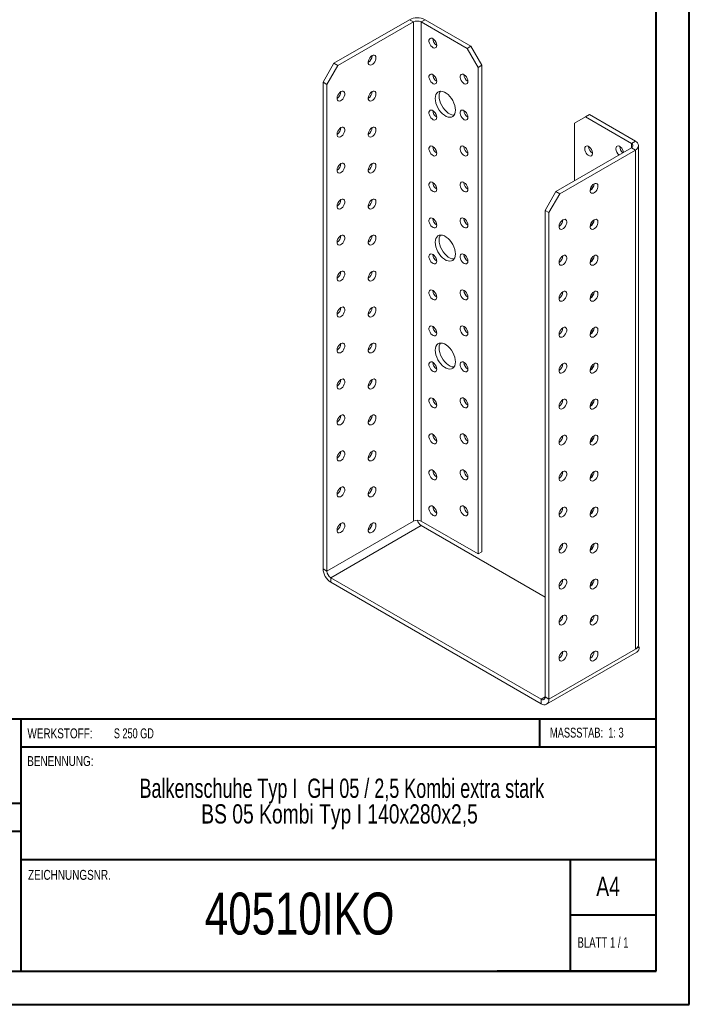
# Model space of a CAD drawing. Header units: millimetres. Extents: x 0 to 210, y 0 to 297.
# Tile 2 of 3: x 109 to 210, y 0 to 149. Entities that reach past the tile are written whole.
import ezdxf

# ---------------------------------------------------------------- set-up
doc = ezdxf.new("R2010")
doc.units = ezdxf.units.MM
doc.styles.add('SLDTEXTSTYLE0', font='TXT', dxfattribs={"width": 0.75})
doc.styles.add('SLDTEXTSTYLE1', font='TXT', dxfattribs={"width": 0.681818})
doc.styles.add('SLDTEXTSTYLE2', font='TXT', dxfattribs={"width": 0.7})
doc.styles.add('SLDTEXTSTYLE3', font='TXT', dxfattribs={"width": 0.6875})
doc.styles.add('SLDTEXTSTYLE4', font='TXT', dxfattribs={"width": 0.69898})

# ---------------------------------------------------------------- blocks, each defined once
blk = doc.blocks.new('SW_NOTE_1')
at = {"color": 0, "linetype": 'Continuous', "lineweight": 0, "char_height": 2.9104, "attachment_point": 2}
for s, insert, style in [('Balkenschuhe Typ I  GH 05 / 2,5 Kombi extra stark', (45.38, 3.75), 'SLDTEXTSTYLE4'), ('BS 05 Kombi Typ I 140x280x2,5', (45.03, -0.13), 'SLDTEXTSTYLE0')]:
    blk.add_mtext(s, dxfattribs=dict(at, insert=insert, style=style))

msp = doc.modelspace()

# ---------------------------------------------------------------- linework, layer by layer
at = {"color": 7, "linetype": 'Continuous', "lineweight": 40}
for p, q in [((210.08, 0.21), (210.08, 297.21)), ((205.08, 5.21), (205.08, 292.21)), ((205.08, 43.37), (10.11, 43.37)), ((108.91, 43.37), (108.91, 5.12)), ((187.47, 39.12), (187.47, 43.37)), ((205.08, 39.12), (108.91, 39.12)), ((108.91, 30.62), (10.11, 30.62)), ((108.91, 26.37), (10.11, 26.37)), ((108.91, 22.12), (205.08, 22.12)), ((192.08, 5.21), (192.08, 22.21)), ((205.08, 13.71), (192.08, 13.71)), ((10.08, 5.21), (205.08, 5.21)), ((205.08, 5.21), (180.99, 5.21)), ((0.08, 0.21), (210.08, 0.21))]:
    msp.add_line(p, q, dxfattribs=at)
at = {"color": 7, "linetype": 'Continuous', "lineweight": 15}
for p, q in [((156.3, 142.59), (167.73, 149.19)), ((168.32, 148.85), (167.73, 149.19)), ((169.5, 148.85), (170.09, 149.19)), ((170.09, 149.19), (177.04, 145.18)), ((156.89, 142.25), (168.32, 148.85)), ((168.32, 148.85), (168.32, 73.32)), ((169.5, 73.32), (169.5, 148.85)), ((169.5, 148.85), (176.45, 144.84)), ((176.45, 144.84), (177.04, 145.18)), ((178.1, 141.98), (176.45, 144.84)), ((177.04, 145.18), (178.69, 142.32)), ((154.65, 139.73), (156.3, 142.59)), ((156.89, 142.25), (155.24, 139.39)), ((156.3, 142.59), (156.89, 142.25)), ((178.69, 142.32), (178.1, 141.98)), ((178.1, 141.98), (178.1, 68.35)), ((178.69, 142.32), (178.69, 68.69)), ((155.24, 139.39), (154.65, 139.73)), ((154.65, 66.11), (154.65, 139.73)), ((155.24, 65.77), (155.24, 139.39)), ((194.37, 134.49), (192.72, 133.54)), ((194.96, 134.83), (194.37, 134.49)), ((194.37, 134.49), (201.32, 130.48)), ((194.96, 134.83), (201.91, 130.82)), ((192.72, 124.83), (192.72, 133.54)), ((189.89, 123.2), (201.32, 129.8)), ((201.32, 130.48), (201.91, 130.82)), ((201.32, 130.48), (201.32, 129.8)), ((201.32, 129.8), (201.91, 129.46)), ((202.4, 54.61), (202.4, 130.14)), ((190.48, 122.86), (201.91, 129.46)), ((201.91, 53.93), (201.91, 129.46)), ((188.24, 120.34), (189.89, 123.2)), ((190.48, 122.86), (188.83, 120)), ((189.89, 123.2), (190.48, 122.86)), ((188.83, 120), (188.24, 120.34)), ((188.24, 46.72), (188.24, 120.34)), ((188.83, 46.38), (188.83, 120)), ((168.32, 73.32), (155.24, 65.77)), ((178.1, 68.35), (169.5, 73.32)), ((155.83, 64.75), (169.5, 72.64)), ((188.24, 61.82), (169.5, 72.64)), ((178.69, 68.69), (178.1, 68.35)), ((155.24, 65.77), (154.65, 66.11)), ((155.83, 64.75), (187.65, 46.38)), ((155.83, 64.75), (155.83, 64.07)), ((155.83, 64.07), (187.65, 45.7)), ((195.43, 58.35), (195.19, 58.49)), ((188.83, 46.38), (201.91, 53.93)), ((202.5, 54.27), (201.91, 53.93)), ((202.34, 54.36), (202.5, 54.27)), ((188.48, 45.62), (202.15, 53.51)), ((188.24, 46.72), (187.65, 46.38)), ((187.65, 46.38), (187.65, 45.7)), ((188.24, 46.72), (188.83, 46.38))]:
    msp.add_line(p, q, dxfattribs=at)
at = {"color": 7, "linetype": 'Continuous', "lineweight": 15, "flags": 128}
for points in [[(171.86, 145.31), (171.83, 145.53), (171.75, 145.75), (171.63, 145.97), (171.48, 146.16), (171.31, 146.3), (171.14, 146.39), (170.97, 146.41), (170.84, 146.36), (170.74, 146.25), (170.68, 146.09), (170.68, 145.89), (170.74, 145.66), (170.84, 145.44), (170.97, 145.23), (171.14, 145.06), (171.31, 144.95), (171.48, 144.89), (171.63, 144.91), (171.75, 144.99), (171.83, 145.13), (171.86, 145.31)], [(162.07, 143.75), (161.9, 143.62), (161.74, 143.44), (161.61, 143.22), (161.53, 143), (161.49, 142.78), (161.5, 142.58), (161.56, 142.43), (161.67, 142.34), (161.82, 142.31), (161.99, 142.34), (162.16, 142.44), (162.33, 142.6), (162.48, 142.8), (162.59, 143.02), (162.65, 143.25), (162.66, 143.46), (162.62, 143.63), (162.54, 143.76), (162.41, 143.82), (162.25, 143.82), (162.07, 143.75)], [(171.86, 139.87), (171.83, 140.08), (171.75, 140.31), (171.63, 140.53), (171.48, 140.72), (171.31, 140.86), (171.14, 140.95), (170.97, 140.97), (170.84, 140.92), (170.74, 140.81), (170.68, 140.65), (170.68, 140.44), (170.74, 140.22), (170.84, 139.99), (170.97, 139.79), (171.14, 139.62), (171.31, 139.5), (171.48, 139.45), (171.63, 139.46), (171.75, 139.54), (171.83, 139.68), (171.86, 139.87)], [(176.57, 139.87), (176.54, 140.08), (176.47, 140.31), (176.35, 140.53), (176.2, 140.72), (176.03, 140.86), (175.85, 140.95), (175.69, 140.97), (175.55, 140.92), (175.45, 140.81), (175.4, 140.65), (175.4, 140.44), (175.45, 140.22), (175.55, 140), (175.69, 139.79), (175.85, 139.62), (176.03, 139.5), (176.2, 139.45), (176.35, 139.46), (176.47, 139.54), (176.54, 139.68), (176.57, 139.87)], [(157.36, 138.3), (157.19, 138.17), (157.03, 137.99), (156.9, 137.78), (156.81, 137.56), (156.77, 137.33), (156.79, 137.14), (156.85, 136.99), (156.96, 136.89), (157.1, 136.86), (157.27, 136.9), (157.45, 137), (157.62, 137.16), (157.76, 137.36), (157.87, 137.58), (157.94, 137.8), (157.95, 138.01), (157.91, 138.19), (157.82, 138.31), (157.69, 138.38), (157.53, 138.37), (157.36, 138.3)], [(162.07, 138.3), (161.9, 138.17), (161.74, 137.99), (161.61, 137.78), (161.53, 137.55), (161.49, 137.33), (161.5, 137.14), (161.56, 136.99), (161.67, 136.89), (161.82, 136.86), (161.99, 136.9), (162.16, 137), (162.33, 137.16), (162.48, 137.36), (162.59, 137.58), (162.65, 137.8), (162.66, 138.01), (162.62, 138.19), (162.54, 138.31), (162.41, 138.38), (162.25, 138.37), (162.07, 138.3)], [(174.68, 135.51), (174.66, 135.85), (174.58, 136.21), (174.46, 136.58), (174.28, 136.94), (174.08, 137.28), (173.84, 137.59), (173.57, 137.86), (173.29, 138.08), (173.01, 138.24), (172.73, 138.34), (172.47, 138.38), (172.23, 138.34), (172.02, 138.24), (171.85, 138.08), (171.72, 137.86), (171.65, 137.59), (171.62, 137.28), (171.65, 136.94), (171.72, 136.58), (171.85, 136.22), (172.02, 135.86), (172.23, 135.52), (172.47, 135.21), (172.73, 134.94), (173.01, 134.72), (173.29, 134.55), (173.57, 134.45), (173.84, 134.42), (174.08, 134.45), (174.28, 134.55), (174.46, 134.71), (174.58, 134.93), (174.66, 135.2), (174.68, 135.51)], [(172.4, 138.37), (172.31, 138.2), (172.24, 137.93), (172.21, 137.62), (172.24, 137.28), (172.31, 136.92), (172.44, 136.56), (172.61, 136.2), (172.82, 135.86), (173.06, 135.55), (173.32, 135.28), (173.6, 135.06), (173.88, 134.89), (174.16, 134.79), (174.42, 134.76), (174.49, 134.76)], [(171.86, 134.42), (171.83, 134.64), (171.75, 134.87), (171.63, 135.08), (171.48, 135.27), (171.31, 135.42), (171.14, 135.5), (170.97, 135.52), (170.84, 135.48), (170.74, 135.37), (170.68, 135.2), (170.68, 135), (170.74, 134.78), (170.84, 134.55), (170.97, 134.35), (171.14, 134.18), (171.31, 134.06), (171.48, 134.01), (171.63, 134.02), (171.75, 134.1), (171.83, 134.24), (171.86, 134.42)], [(176.57, 134.42), (176.54, 134.64), (176.47, 134.87), (176.35, 135.08), (176.2, 135.27), (176.03, 135.42), (175.85, 135.5), (175.69, 135.52), (175.55, 135.48), (175.45, 135.37), (175.4, 135.2), (175.4, 135), (175.45, 134.78), (175.55, 134.55), (175.69, 134.35), (175.85, 134.18), (176.03, 134.06), (176.2, 134.01), (176.35, 134.02), (176.47, 134.1), (176.54, 134.24), (176.57, 134.42)], [(157.36, 132.86), (157.19, 132.73), (157.03, 132.55), (156.9, 132.34), (156.81, 132.11), (156.77, 131.89), (156.79, 131.7), (156.85, 131.54), (156.96, 131.45), (157.1, 131.42), (157.27, 131.46), (157.45, 131.56), (157.62, 131.71), (157.76, 131.91), (157.87, 132.13), (157.94, 132.36), (157.95, 132.57), (157.91, 132.74), (157.82, 132.87), (157.69, 132.93), (157.53, 132.93), (157.36, 132.86)], [(162.07, 132.86), (161.9, 132.73), (161.74, 132.55), (161.61, 132.34), (161.53, 132.11), (161.49, 131.89), (161.5, 131.7), (161.56, 131.54), (161.67, 131.45), (161.82, 131.42), (161.99, 131.46), (162.16, 131.56), (162.33, 131.71), (162.48, 131.91), (162.59, 132.13), (162.65, 132.36), (162.66, 132.57), (162.62, 132.74), (162.54, 132.87), (162.41, 132.93), (162.25, 132.93), (162.07, 132.86)], [(171.86, 128.98), (171.83, 129.2), (171.75, 129.42), (171.63, 129.64), (171.48, 129.83), (171.31, 129.97), (171.14, 130.06), (170.97, 130.08), (170.84, 130.03), (170.74, 129.92), (170.68, 129.76), (170.68, 129.56), (170.74, 129.33), (170.84, 129.11), (170.97, 128.9), (171.14, 128.73), (171.31, 128.62), (171.48, 128.56), (171.63, 128.58), (171.75, 128.66), (171.83, 128.8), (171.86, 128.98)], [(176.57, 128.98), (176.54, 129.2), (176.47, 129.42), (176.35, 129.64), (176.2, 129.83), (176.03, 129.97), (175.85, 130.06), (175.69, 130.08), (175.55, 130.03), (175.45, 129.92), (175.4, 129.76), (175.4, 129.56), (175.45, 129.33), (175.55, 129.11), (175.69, 128.9), (175.85, 128.73), (176.03, 128.62), (176.2, 128.56), (176.35, 128.58), (176.47, 128.66), (176.54, 128.8), (176.57, 128.98)], [(194.25, 129.66), (194.27, 129.85), (194.35, 129.99), (194.47, 130.07), (194.62, 130.08), (194.79, 130.03), (194.97, 129.91), (195.13, 129.74), (195.27, 129.54), (195.37, 129.31), (195.42, 129.09), (195.42, 128.89), (195.37, 128.72), (195.27, 128.61), (195.13, 128.56), (194.97, 128.58), (194.79, 128.67), (194.62, 128.81), (194.47, 129), (194.35, 129.22), (194.27, 129.45), (194.25, 129.66)], [(198.96, 129.66), (198.99, 129.85), (199.06, 129.99), (199.18, 130.07), (199.34, 130.08), (199.51, 130.03), (199.68, 129.91), (199.85, 129.74), (199.98, 129.54), (200.08, 129.31), (200.13, 129.11)], [(157.36, 127.42), (157.19, 127.29), (157.03, 127.11), (156.9, 126.89), (156.81, 126.67), (156.77, 126.45), (156.79, 126.25), (156.85, 126.1), (156.96, 126.01), (157.1, 125.98), (157.27, 126.01), (157.45, 126.11), (157.62, 126.27), (157.76, 126.47), (157.87, 126.69), (157.94, 126.92), (157.95, 127.13), (157.91, 127.3), (157.82, 127.43), (157.69, 127.49), (157.53, 127.49), (157.36, 127.42)], [(162.07, 127.42), (161.9, 127.29), (161.74, 127.11), (161.61, 126.89), (161.53, 126.67), (161.49, 126.45), (161.5, 126.25), (161.56, 126.1), (161.67, 126.01), (161.82, 125.97), (161.99, 126.01), (162.16, 126.11), (162.33, 126.27), (162.48, 126.47), (162.59, 126.69), (162.65, 126.92), (162.66, 127.13), (162.62, 127.3), (162.54, 127.43), (162.41, 127.49), (162.25, 127.49), (162.07, 127.42)], [(171.86, 123.54), (171.83, 123.75), (171.75, 123.98), (171.63, 124.2), (171.48, 124.39), (171.31, 124.53), (171.14, 124.62), (170.97, 124.64), (170.84, 124.59), (170.74, 124.48), (170.68, 124.32), (170.68, 124.11), (170.74, 123.89), (170.84, 123.66), (170.97, 123.46), (171.14, 123.29), (171.31, 123.17), (171.48, 123.12), (171.63, 123.13), (171.75, 123.21), (171.83, 123.35), (171.86, 123.54)], [(176.57, 123.54), (176.54, 123.75), (176.47, 123.98), (176.35, 124.2), (176.2, 124.39), (176.03, 124.53), (175.85, 124.62), (175.69, 124.64), (175.55, 124.59), (175.45, 124.48), (175.4, 124.32), (175.4, 124.11), (175.45, 123.89), (175.55, 123.66), (175.69, 123.46), (175.85, 123.29), (176.03, 123.17), (176.2, 123.12), (176.35, 123.13), (176.47, 123.21), (176.54, 123.35), (176.57, 123.54)], [(195.66, 124.36), (195.49, 124.23), (195.33, 124.05), (195.2, 123.84), (195.11, 123.61), (195.07, 123.39), (195.09, 123.19), (195.15, 123.04), (195.26, 122.95), (195.41, 122.92), (195.57, 122.95), (195.75, 123.05), (195.92, 123.21), (196.06, 123.41), (196.17, 123.63), (196.24, 123.86), (196.25, 124.07), (196.21, 124.24), (196.12, 124.37), (195.99, 124.43), (195.84, 124.43), (195.66, 124.36)], [(195.36, 123.58), (195.21, 123.71), (195.17, 123.76)], [(195.31, 124.02), (195.37, 123.87), (195.42, 123.66)], [(157.36, 121.97), (157.19, 121.84), (157.03, 121.66), (156.9, 121.45), (156.81, 121.22), (156.77, 121), (156.79, 120.81), (156.85, 120.66), (156.96, 120.56), (157.1, 120.53), (157.27, 120.57), (157.45, 120.67), (157.62, 120.83), (157.76, 121.03), (157.87, 121.25), (157.94, 121.47), (157.95, 121.68), (157.91, 121.86), (157.82, 121.98), (157.69, 122.05), (157.53, 122.04), (157.36, 121.97)], [(162.07, 121.97), (161.9, 121.84), (161.74, 121.66), (161.61, 121.45), (161.53, 121.22), (161.49, 121), (161.5, 120.81), (161.56, 120.66), (161.67, 120.56), (161.82, 120.53), (161.99, 120.57), (162.16, 120.67), (162.33, 120.83), (162.48, 121.02), (162.59, 121.25), (162.65, 121.47), (162.66, 121.68), (162.62, 121.86), (162.54, 121.98), (162.41, 122.05), (162.25, 122.04), (162.07, 121.97)], [(171.86, 118.09), (171.83, 118.31), (171.75, 118.54), (171.63, 118.75), (171.48, 118.94), (171.31, 119.09), (171.14, 119.17), (170.97, 119.19), (170.84, 119.15), (170.74, 119.04), (170.68, 118.87), (170.68, 118.67), (170.74, 118.44), (170.84, 118.22), (170.97, 118.01), (171.14, 117.85), (171.31, 117.73), (171.48, 117.68), (171.63, 117.69), (171.75, 117.77), (171.83, 117.91), (171.86, 118.09)], [(176.57, 118.09), (176.54, 118.31), (176.47, 118.54), (176.35, 118.75), (176.2, 118.94), (176.03, 119.09), (175.85, 119.17), (175.69, 119.19), (175.55, 119.15), (175.45, 119.04), (175.4, 118.87), (175.4, 118.67), (175.45, 118.45), (175.55, 118.22), (175.69, 118.01), (175.85, 117.85), (176.03, 117.73), (176.2, 117.68), (176.35, 117.69), (176.47, 117.77), (176.54, 117.91), (176.57, 118.09)], [(190.95, 118.91), (190.77, 118.78), (190.62, 118.6), (190.49, 118.39), (190.4, 118.17), (190.36, 117.95), (190.37, 117.75), (190.44, 117.6), (190.55, 117.5), (190.69, 117.47), (190.86, 117.51), (191.04, 117.61), (191.2, 117.77), (191.35, 117.97), (191.46, 118.19), (191.52, 118.41), (191.54, 118.62), (191.5, 118.8), (191.41, 118.92), (191.28, 118.99), (191.12, 118.98), (190.95, 118.91)], [(195.66, 118.91), (195.49, 118.78), (195.33, 118.6), (195.2, 118.39), (195.11, 118.17), (195.07, 117.94), (195.09, 117.75), (195.15, 117.6), (195.26, 117.5), (195.41, 117.47), (195.57, 117.51), (195.75, 117.61), (195.92, 117.77), (196.06, 117.97), (196.17, 118.19), (196.24, 118.41), (196.25, 118.62), (196.21, 118.8), (196.12, 118.92), (195.99, 118.99), (195.84, 118.98), (195.66, 118.91)], [(195.36, 118.14), (195.21, 118.27), (195.17, 118.32)], [(195.31, 118.57), (195.37, 118.42), (195.42, 118.22)], [(157.36, 116.53), (157.19, 116.4), (157.03, 116.22), (156.9, 116.01), (156.81, 115.78), (156.77, 115.56), (156.79, 115.37), (156.85, 115.21), (156.96, 115.12), (157.1, 115.09), (157.27, 115.13), (157.45, 115.23), (157.62, 115.38), (157.76, 115.58), (157.87, 115.8), (157.94, 116.03), (157.95, 116.24), (157.91, 116.41), (157.82, 116.54), (157.69, 116.6), (157.53, 116.6), (157.36, 116.53)], [(162.07, 116.53), (161.9, 116.4), (161.74, 116.22), (161.61, 116.01), (161.53, 115.78), (161.49, 115.56), (161.5, 115.37), (161.56, 115.21), (161.67, 115.12), (161.82, 115.09), (161.99, 115.12), (162.16, 115.23), (162.33, 115.38), (162.48, 115.58), (162.59, 115.8), (162.65, 116.03), (162.66, 116.24), (162.62, 116.41), (162.54, 116.54), (162.41, 116.6), (162.25, 116.6), (162.07, 116.53)], [(174.68, 113.74), (174.66, 114.08), (174.58, 114.44), (174.46, 114.8), (174.28, 115.16), (174.08, 115.5), (173.84, 115.81), (173.57, 116.08), (173.29, 116.3), (173.01, 116.47), (172.73, 116.57), (172.47, 116.6), (172.23, 116.57), (172.02, 116.47), (171.85, 116.31), (171.72, 116.09), (171.65, 115.82), (171.62, 115.51), (171.65, 115.17), (171.72, 114.81), (171.85, 114.44), (172.02, 114.09), (172.23, 113.74), (172.47, 113.43), (172.73, 113.16), (173.01, 112.94), (173.29, 112.78), (173.57, 112.68), (173.84, 112.65), (174.08, 112.68), (174.28, 112.78), (174.46, 112.94), (174.58, 113.16), (174.66, 113.43), (174.68, 113.74)], [(172.4, 116.6), (172.31, 116.43), (172.24, 116.16), (172.21, 115.85), (172.24, 115.51), (172.31, 115.15), (172.44, 114.78), (172.61, 114.43), (172.82, 114.08), (173.06, 113.77), (173.32, 113.5), (173.6, 113.28), (173.88, 113.12), (174.16, 113.02), (174.42, 112.99), (174.49, 112.99)], [(171.86, 112.65), (171.83, 112.87), (171.75, 113.09), (171.63, 113.31), (171.48, 113.5), (171.31, 113.64), (171.14, 113.73), (170.97, 113.75), (170.84, 113.7), (170.74, 113.59), (170.68, 113.43), (170.68, 113.23), (170.74, 113), (170.84, 112.78), (170.97, 112.57), (171.14, 112.4), (171.31, 112.29), (171.48, 112.23), (171.63, 112.25), (171.75, 112.33), (171.83, 112.46), (171.86, 112.65)], [(176.57, 112.65), (176.54, 112.87), (176.47, 113.09), (176.35, 113.31), (176.2, 113.5), (176.03, 113.64), (175.85, 113.73), (175.69, 113.75), (175.55, 113.7), (175.45, 113.59), (175.4, 113.43), (175.4, 113.23), (175.45, 113), (175.55, 112.78), (175.69, 112.57), (175.85, 112.4), (176.03, 112.29), (176.2, 112.23), (176.35, 112.25), (176.47, 112.33), (176.54, 112.46), (176.57, 112.65)], [(190.95, 113.47), (190.77, 113.34), (190.62, 113.16), (190.49, 112.95), (190.4, 112.72), (190.36, 112.5), (190.37, 112.31), (190.44, 112.16), (190.55, 112.06), (190.69, 112.03), (190.86, 112.07), (191.04, 112.17), (191.2, 112.32), (191.35, 112.52), (191.46, 112.74), (191.52, 112.97), (191.54, 113.18), (191.5, 113.36), (191.41, 113.48), (191.28, 113.54), (191.12, 113.54), (190.95, 113.47)], [(195.66, 113.47), (195.49, 113.34), (195.33, 113.16), (195.2, 112.95), (195.11, 112.72), (195.07, 112.5), (195.09, 112.31), (195.15, 112.15), (195.26, 112.06), (195.41, 112.03), (195.57, 112.07), (195.75, 112.17), (195.92, 112.32), (196.06, 112.52), (196.17, 112.74), (196.24, 112.97), (196.25, 113.18), (196.21, 113.35), (196.12, 113.48), (195.99, 113.54), (195.84, 113.54), (195.66, 113.47)], [(195.36, 112.7), (195.21, 112.82), (195.17, 112.87)], [(195.31, 113.13), (195.37, 112.98), (195.42, 112.78)], [(157.36, 111.09), (157.19, 110.96), (157.03, 110.78), (156.9, 110.56), (156.81, 110.34), (156.77, 110.12), (156.79, 109.92), (156.85, 109.77), (156.96, 109.68), (157.1, 109.64), (157.27, 109.68), (157.45, 109.78), (157.62, 109.94), (157.76, 110.14), (157.87, 110.36), (157.94, 110.59), (157.95, 110.8), (157.91, 110.97), (157.82, 111.1), (157.69, 111.16), (157.53, 111.16), (157.36, 111.09)], [(162.07, 111.09), (161.9, 110.95), (161.74, 110.78), (161.61, 110.56), (161.53, 110.34), (161.49, 110.12), (161.5, 109.92), (161.56, 109.77), (161.67, 109.67), (161.82, 109.64), (161.99, 109.68), (162.16, 109.78), (162.33, 109.94), (162.48, 110.14), (162.59, 110.36), (162.65, 110.59), (162.66, 110.79), (162.62, 110.97), (162.54, 111.1), (162.41, 111.16), (162.25, 111.16), (162.07, 111.09)], [(171.86, 107.21), (171.83, 107.42), (171.75, 107.65), (171.63, 107.87), (171.48, 108.06), (171.31, 108.2), (171.14, 108.29), (170.97, 108.31), (170.84, 108.26), (170.74, 108.15), (170.68, 107.98), (170.68, 107.78), (170.74, 107.56), (170.84, 107.33), (170.97, 107.13), (171.14, 106.96), (171.31, 106.84), (171.48, 106.79), (171.63, 106.8), (171.75, 106.88), (171.83, 107.02), (171.86, 107.21)], [(176.57, 107.21), (176.54, 107.42), (176.47, 107.65), (176.35, 107.87), (176.2, 108.06), (176.03, 108.2), (175.85, 108.29), (175.69, 108.31), (175.55, 108.26), (175.45, 108.15), (175.4, 107.98), (175.4, 107.78), (175.45, 107.56), (175.55, 107.33), (175.69, 107.13), (175.85, 106.96), (176.03, 106.84), (176.2, 106.79), (176.35, 106.8), (176.47, 106.88), (176.54, 107.02), (176.57, 107.21)], [(190.95, 108.03), (190.77, 107.9), (190.62, 107.72), (190.49, 107.5), (190.4, 107.28), (190.36, 107.06), (190.37, 106.86), (190.44, 106.71), (190.55, 106.62), (190.69, 106.59), (190.86, 106.62), (191.04, 106.72), (191.2, 106.88), (191.35, 107.08), (191.46, 107.3), (191.52, 107.53), (191.54, 107.74), (191.5, 107.91), (191.41, 108.04), (191.28, 108.1), (191.12, 108.1), (190.95, 108.03)], [(195.66, 108.03), (195.49, 107.9), (195.33, 107.72), (195.2, 107.5), (195.11, 107.28), (195.07, 107.06), (195.09, 106.86), (195.15, 106.71), (195.26, 106.62), (195.41, 106.59), (195.57, 106.62), (195.75, 106.72), (195.92, 106.88), (196.06, 107.08), (196.17, 107.3), (196.24, 107.53), (196.25, 107.74), (196.21, 107.91), (196.12, 108.04), (195.99, 108.1), (195.84, 108.1), (195.66, 108.03)], [(195.36, 107.25), (195.21, 107.38), (195.17, 107.43)], [(195.31, 107.69), (195.37, 107.54), (195.42, 107.33)], [(157.36, 105.64), (157.19, 105.51), (157.03, 105.33), (156.9, 105.12), (156.81, 104.89), (156.77, 104.67), (156.79, 104.48), (156.85, 104.33), (156.96, 104.23), (157.1, 104.2), (157.27, 104.24), (157.45, 104.34), (157.62, 104.5), (157.76, 104.69), (157.87, 104.92), (157.94, 105.14), (157.95, 105.35), (157.91, 105.53), (157.82, 105.65), (157.69, 105.72), (157.53, 105.71), (157.36, 105.64)], [(162.07, 105.64), (161.9, 105.51), (161.74, 105.33), (161.61, 105.12), (161.53, 104.89), (161.49, 104.67), (161.5, 104.48), (161.56, 104.33), (161.67, 104.23), (161.82, 104.2), (161.99, 104.24), (162.16, 104.34), (162.33, 104.5), (162.48, 104.69), (162.59, 104.92), (162.65, 105.14), (162.66, 105.35), (162.62, 105.53), (162.54, 105.65), (162.41, 105.72), (162.25, 105.71), (162.07, 105.64)], [(171.86, 101.76), (171.83, 101.98), (171.75, 102.21), (171.63, 102.42), (171.48, 102.61), (171.31, 102.76), (171.14, 102.84), (170.97, 102.86), (170.84, 102.82), (170.74, 102.7), (170.68, 102.54), (170.68, 102.34), (170.74, 102.11), (170.84, 101.89), (170.97, 101.68), (171.14, 101.52), (171.31, 101.4), (171.48, 101.35), (171.63, 101.36), (171.75, 101.44), (171.83, 101.58), (171.86, 101.76)], [(176.57, 101.76), (176.54, 101.98), (176.47, 102.21), (176.35, 102.42), (176.2, 102.61), (176.03, 102.76), (175.85, 102.84), (175.69, 102.86), (175.55, 102.82), (175.45, 102.71), (175.4, 102.54), (175.4, 102.34), (175.45, 102.11), (175.55, 101.89), (175.69, 101.68), (175.85, 101.52), (176.03, 101.4), (176.2, 101.35), (176.35, 101.36), (176.47, 101.44), (176.54, 101.58), (176.57, 101.76)], [(190.95, 102.58), (190.77, 102.45), (190.62, 102.27), (190.49, 102.06), (190.4, 101.83), (190.36, 101.61), (190.37, 101.42), (190.44, 101.27), (190.55, 101.17), (190.69, 101.14), (190.86, 101.18), (191.04, 101.28), (191.2, 101.44), (191.35, 101.64), (191.46, 101.86), (191.52, 102.08), (191.54, 102.29), (191.5, 102.47), (191.41, 102.59), (191.28, 102.66), (191.12, 102.65), (190.95, 102.58)], [(195.66, 102.58), (195.49, 102.45), (195.33, 102.27), (195.2, 102.06), (195.11, 101.83), (195.07, 101.61), (195.09, 101.42), (195.15, 101.27), (195.26, 101.17), (195.41, 101.14), (195.57, 101.18), (195.75, 101.28), (195.92, 101.44), (196.06, 101.63), (196.17, 101.86), (196.24, 102.08), (196.25, 102.29), (196.21, 102.47), (196.12, 102.59), (195.99, 102.66), (195.84, 102.65), (195.66, 102.58)], [(195.36, 101.81), (195.21, 101.94), (195.17, 101.98)], [(195.31, 102.24), (195.37, 102.09), (195.42, 101.89)], [(157.36, 100.2), (157.19, 100.07), (157.03, 99.89), (156.9, 99.68), (156.81, 99.45), (156.77, 99.23), (156.79, 99.04), (156.85, 98.88), (156.96, 98.79), (157.1, 98.76), (157.27, 98.79), (157.45, 98.9), (157.62, 99.05), (157.76, 99.25), (157.87, 99.47), (157.94, 99.7), (157.95, 99.91), (157.91, 100.08), (157.82, 100.21), (157.69, 100.27), (157.53, 100.27), (157.36, 100.2)], [(162.07, 100.2), (161.9, 100.07), (161.74, 99.89), (161.61, 99.68), (161.53, 99.45), (161.49, 99.23), (161.5, 99.03), (161.56, 98.88), (161.67, 98.79), (161.82, 98.76), (161.99, 98.79), (162.16, 98.9), (162.33, 99.05), (162.48, 99.25), (162.59, 99.47), (162.65, 99.7), (162.66, 99.91), (162.62, 100.08), (162.54, 100.21), (162.41, 100.27), (162.25, 100.27), (162.07, 100.2)], [(174.68, 97.41), (174.66, 97.75), (174.58, 98.11), (174.46, 98.47), (174.28, 98.83), (174.08, 99.17), (173.84, 99.48), (173.57, 99.75), (173.29, 99.97), (173.01, 100.14), (172.73, 100.24), (172.47, 100.27), (172.23, 100.24), (172.02, 100.14), (171.85, 99.98), (171.72, 99.76), (171.65, 99.49), (171.62, 99.18), (171.65, 98.84), (171.72, 98.48), (171.85, 98.11), (172.02, 97.75), (172.23, 97.41), (172.47, 97.1), (172.73, 96.83), (173.01, 96.61), (173.29, 96.45), (173.57, 96.35), (173.84, 96.31), (174.08, 96.35), (174.28, 96.45), (174.46, 96.61), (174.58, 96.83), (174.66, 97.1), (174.68, 97.41)], [(172.4, 100.27), (172.31, 100.1), (172.24, 99.83), (172.21, 99.52), (172.24, 99.18), (172.31, 98.82), (172.44, 98.45), (172.61, 98.09), (172.82, 97.75), (173.06, 97.44), (173.32, 97.17), (173.6, 96.95), (173.88, 96.79), (174.16, 96.69), (174.42, 96.65), (174.49, 96.66)], [(171.86, 96.32), (171.83, 96.53), (171.75, 96.76), (171.63, 96.98), (171.48, 97.17), (171.31, 97.31), (171.14, 97.4), (170.97, 97.42), (170.84, 97.37), (170.74, 97.26), (170.68, 97.1), (170.68, 96.89), (170.74, 96.67), (170.84, 96.45), (170.97, 96.24), (171.14, 96.07), (171.31, 95.96), (171.48, 95.9), (171.63, 95.92), (171.75, 95.99), (171.83, 96.13), (171.86, 96.32)], [(176.57, 96.32), (176.54, 96.54), (176.47, 96.76), (176.35, 96.98), (176.2, 97.17), (176.03, 97.31), (175.85, 97.4), (175.69, 97.42), (175.55, 97.37), (175.45, 97.26), (175.4, 97.1), (175.4, 96.89), (175.45, 96.67), (175.55, 96.45), (175.69, 96.24), (175.85, 96.07), (176.03, 95.96), (176.2, 95.9), (176.35, 95.92), (176.47, 96), (176.54, 96.13), (176.57, 96.32)], [(190.95, 97.14), (190.77, 97.01), (190.62, 96.83), (190.49, 96.62), (190.4, 96.39), (190.36, 96.17), (190.37, 95.98), (190.44, 95.82), (190.55, 95.73), (190.69, 95.7), (190.86, 95.74), (191.04, 95.84), (191.2, 95.99), (191.35, 96.19), (191.46, 96.41), (191.52, 96.64), (191.54, 96.85), (191.5, 97.02), (191.41, 97.15), (191.28, 97.21), (191.12, 97.21), (190.95, 97.14)], [(195.66, 97.14), (195.49, 97.01), (195.33, 96.83), (195.2, 96.62), (195.11, 96.39), (195.07, 96.17), (195.09, 95.98), (195.15, 95.82), (195.26, 95.73), (195.41, 95.7), (195.57, 95.74), (195.75, 95.84), (195.92, 95.99), (196.06, 96.19), (196.17, 96.41), (196.24, 96.64), (196.25, 96.85), (196.21, 97.02), (196.12, 97.15), (195.99, 97.21), (195.84, 97.21), (195.66, 97.14)], [(195.36, 96.37), (195.21, 96.49), (195.17, 96.54)], [(195.31, 96.8), (195.37, 96.65), (195.42, 96.45)], [(157.36, 94.75), (157.19, 94.62), (157.03, 94.45), (156.9, 94.23), (156.81, 94.01), (156.77, 93.79), (156.79, 93.59), (156.85, 93.44), (156.96, 93.34), (157.1, 93.31), (157.27, 93.35), (157.45, 93.45), (157.62, 93.61), (157.76, 93.81), (157.87, 94.03), (157.94, 94.25), (157.95, 94.46), (157.91, 94.64), (157.82, 94.76), (157.69, 94.83), (157.53, 94.82), (157.36, 94.75)], [(162.07, 94.75), (161.9, 94.62), (161.74, 94.44), (161.61, 94.23), (161.53, 94.01), (161.49, 93.79), (161.5, 93.59), (161.56, 93.44), (161.67, 93.34), (161.82, 93.31), (161.99, 93.35), (162.16, 93.45), (162.33, 93.61), (162.48, 93.81), (162.59, 94.03), (162.65, 94.25), (162.66, 94.46), (162.62, 94.64), (162.54, 94.76), (162.41, 94.83), (162.25, 94.82), (162.07, 94.75)], [(171.86, 90.88), (171.83, 91.09), (171.75, 91.32), (171.63, 91.54), (171.48, 91.72), (171.31, 91.87), (171.14, 91.95), (170.97, 91.98), (170.84, 91.93), (170.74, 91.82), (170.68, 91.65), (170.68, 91.45), (170.74, 91.23), (170.84, 91), (170.97, 90.8), (171.14, 90.63), (171.31, 90.51), (171.48, 90.46), (171.63, 90.47), (171.75, 90.55), (171.83, 90.69), (171.86, 90.88)], [(176.57, 90.88), (176.54, 91.09), (176.47, 91.32), (176.35, 91.54), (176.2, 91.73), (176.03, 91.87), (175.85, 91.96), (175.69, 91.98), (175.55, 91.93), (175.45, 91.82), (175.4, 91.65), (175.4, 91.45), (175.45, 91.23), (175.55, 91), (175.69, 90.8), (175.85, 90.63), (176.03, 90.51), (176.2, 90.46), (176.35, 90.47), (176.47, 90.55), (176.54, 90.69), (176.57, 90.88)], [(190.95, 91.7), (190.77, 91.57), (190.62, 91.39), (190.49, 91.17), (190.4, 90.95), (190.36, 90.73), (190.37, 90.53), (190.44, 90.38), (190.55, 90.29), (190.69, 90.25), (190.86, 90.29), (191.04, 90.39), (191.2, 90.55), (191.35, 90.75), (191.46, 90.97), (191.52, 91.2), (191.54, 91.41), (191.5, 91.58), (191.41, 91.71), (191.28, 91.77), (191.12, 91.77), (190.95, 91.7)], [(195.66, 91.7), (195.49, 91.57), (195.33, 91.39), (195.2, 91.17), (195.11, 90.95), (195.07, 90.73), (195.09, 90.53), (195.15, 90.38), (195.26, 90.28), (195.41, 90.25), (195.57, 90.29), (195.75, 90.39), (195.92, 90.55), (196.06, 90.75), (196.17, 90.97), (196.24, 91.2), (196.25, 91.41), (196.21, 91.58), (196.12, 91.71), (195.99, 91.77), (195.84, 91.77), (195.66, 91.7)], [(195.36, 90.92), (195.21, 91.05), (195.17, 91.1)], [(195.31, 91.35), (195.37, 91.21), (195.42, 91)], [(157.36, 89.31), (157.19, 89.18), (157.03, 89), (156.9, 88.79), (156.81, 88.56), (156.77, 88.34), (156.79, 88.15), (156.85, 88), (156.96, 87.9), (157.1, 87.87), (157.27, 87.91), (157.45, 88.01), (157.62, 88.17), (157.76, 88.36), (157.87, 88.59), (157.94, 88.81), (157.95, 89.02), (157.91, 89.2), (157.82, 89.32), (157.69, 89.38), (157.53, 89.38), (157.36, 89.31)], [(162.07, 89.31), (161.9, 89.18), (161.74, 89), (161.61, 88.79), (161.53, 88.56), (161.49, 88.34), (161.5, 88.15), (161.56, 88), (161.67, 87.9), (161.82, 87.87), (161.99, 87.91), (162.16, 88.01), (162.33, 88.16), (162.48, 88.36), (162.59, 88.58), (162.65, 88.81), (162.66, 89.02), (162.62, 89.2), (162.54, 89.32), (162.41, 89.38), (162.25, 89.38), (162.07, 89.31)], [(171.86, 85.43), (171.83, 85.65), (171.75, 85.87), (171.63, 86.09), (171.48, 86.28), (171.31, 86.43), (171.14, 86.51), (170.97, 86.53), (170.84, 86.48), (170.74, 86.37), (170.68, 86.21), (170.68, 86.01), (170.74, 85.78), (170.84, 85.56), (170.97, 85.35), (171.14, 85.18), (171.31, 85.07), (171.48, 85.01), (171.63, 85.03), (171.75, 85.11), (171.83, 85.25), (171.86, 85.43)], [(176.57, 85.43), (176.54, 85.65), (176.47, 85.87), (176.35, 86.09), (176.2, 86.28), (176.03, 86.43), (175.85, 86.51), (175.69, 86.53), (175.55, 86.48), (175.45, 86.37), (175.4, 86.21), (175.4, 86.01), (175.45, 85.78), (175.55, 85.56), (175.69, 85.35), (175.85, 85.18), (176.03, 85.07), (176.2, 85.01), (176.35, 85.03), (176.47, 85.11), (176.54, 85.25), (176.57, 85.43)], [(190.95, 86.25), (190.77, 86.12), (190.62, 85.94), (190.49, 85.73), (190.4, 85.5), (190.36, 85.28), (190.37, 85.09), (190.44, 84.94), (190.55, 84.84), (190.69, 84.81), (190.86, 84.85), (191.04, 84.95), (191.2, 85.11), (191.35, 85.3), (191.46, 85.53), (191.52, 85.75), (191.54, 85.96), (191.5, 86.14), (191.41, 86.26), (191.28, 86.33), (191.12, 86.32), (190.95, 86.25)], [(195.66, 86.25), (195.49, 86.12), (195.33, 85.94), (195.2, 85.73), (195.11, 85.5), (195.07, 85.28), (195.09, 85.09), (195.15, 84.94), (195.26, 84.84), (195.41, 84.81), (195.57, 84.85), (195.75, 84.95), (195.92, 85.11), (196.06, 85.3), (196.17, 85.53), (196.24, 85.75), (196.25, 85.96), (196.21, 86.14), (196.12, 86.26), (195.99, 86.33), (195.84, 86.32), (195.66, 86.25)], [(195.36, 85.48), (195.21, 85.61), (195.17, 85.65)], [(195.31, 85.91), (195.37, 85.76), (195.42, 85.56)], [(157.36, 83.87), (157.19, 83.74), (157.03, 83.56), (156.9, 83.35), (156.81, 83.12), (156.77, 82.9), (156.79, 82.7), (156.85, 82.55), (156.96, 82.46), (157.1, 82.43), (157.27, 82.46), (157.45, 82.57), (157.62, 82.72), (157.76, 82.92), (157.87, 83.14), (157.94, 83.37), (157.95, 83.58), (157.91, 83.75), (157.82, 83.88), (157.69, 83.94), (157.53, 83.94), (157.36, 83.87)], [(162.07, 83.87), (161.9, 83.74), (161.74, 83.56), (161.61, 83.35), (161.53, 83.12), (161.49, 82.9), (161.5, 82.7), (161.56, 82.55), (161.67, 82.46), (161.82, 82.43), (161.99, 82.46), (162.16, 82.56), (162.33, 82.72), (162.48, 82.92), (162.59, 83.14), (162.65, 83.37), (162.66, 83.58), (162.62, 83.75), (162.54, 83.88), (162.41, 83.94), (162.25, 83.94), (162.07, 83.87)], [(171.86, 79.99), (171.83, 80.2), (171.75, 80.43), (171.63, 80.65), (171.48, 80.84), (171.31, 80.98), (171.14, 81.07), (170.97, 81.09), (170.84, 81.04), (170.74, 80.93), (170.68, 80.77), (170.68, 80.56), (170.74, 80.34), (170.84, 80.12), (170.97, 79.91), (171.14, 79.74), (171.31, 79.62), (171.48, 79.57), (171.63, 79.58), (171.75, 79.66), (171.83, 79.8), (171.86, 79.99)], [(176.57, 79.99), (176.54, 80.2), (176.47, 80.43), (176.35, 80.65), (176.2, 80.84), (176.03, 80.98), (175.85, 81.07), (175.69, 81.09), (175.55, 81.04), (175.45, 80.93), (175.4, 80.77), (175.4, 80.56), (175.45, 80.34), (175.55, 80.12), (175.69, 79.91), (175.85, 79.74), (176.03, 79.62), (176.2, 79.57), (176.35, 79.58), (176.47, 79.66), (176.54, 79.8), (176.57, 79.99)], [(190.95, 80.81), (190.77, 80.68), (190.62, 80.5), (190.49, 80.29), (190.4, 80.06), (190.36, 79.84), (190.37, 79.65), (190.44, 79.49), (190.55, 79.4), (190.69, 79.37), (190.86, 79.4), (191.04, 79.51), (191.2, 79.66), (191.35, 79.86), (191.46, 80.08), (191.52, 80.31), (191.54, 80.52), (191.5, 80.69), (191.41, 80.82), (191.28, 80.88), (191.12, 80.88), (190.95, 80.81)], [(195.66, 80.81), (195.49, 80.68), (195.33, 80.5), (195.2, 80.29), (195.11, 80.06), (195.07, 79.84), (195.09, 79.64), (195.15, 79.49), (195.26, 79.4), (195.41, 79.37), (195.57, 79.4), (195.75, 79.51), (195.92, 79.66), (196.06, 79.86), (196.17, 80.08), (196.24, 80.31), (196.25, 80.52), (196.21, 80.69), (196.12, 80.82), (195.99, 80.88), (195.84, 80.88), (195.66, 80.81)], [(195.31, 80.47), (195.37, 80.32), (195.42, 80.11)], [(195.36, 80.04), (195.21, 80.16), (195.17, 80.21)], [(157.36, 78.42), (157.19, 78.29), (157.03, 78.11), (156.9, 77.9), (156.81, 77.68), (156.77, 77.46), (156.79, 77.26), (156.85, 77.11), (156.96, 77.01), (157.1, 76.98), (157.27, 77.02), (157.45, 77.12), (157.62, 77.28), (157.76, 77.48), (157.87, 77.7), (157.94, 77.92), (157.95, 78.13), (157.91, 78.31), (157.82, 78.43), (157.69, 78.5), (157.53, 78.49), (157.36, 78.42)], [(162.07, 78.42), (161.9, 78.29), (161.74, 78.11), (161.61, 77.9), (161.53, 77.68), (161.49, 77.45), (161.5, 77.26), (161.56, 77.11), (161.67, 77.01), (161.82, 76.98), (161.99, 77.02), (162.16, 77.12), (162.33, 77.28), (162.48, 77.48), (162.59, 77.7), (162.65, 77.92), (162.66, 78.13), (162.62, 78.31), (162.54, 78.43), (162.41, 78.5), (162.25, 78.49), (162.07, 78.42)], [(171.86, 74.54), (171.83, 74.76), (171.75, 74.99), (171.63, 75.2), (171.48, 75.39), (171.31, 75.54), (171.14, 75.62), (170.97, 75.64), (170.84, 75.6), (170.74, 75.49), (170.68, 75.32), (170.68, 75.12), (170.74, 74.9), (170.84, 74.67), (170.97, 74.47), (171.14, 74.3), (171.31, 74.18), (171.48, 74.13), (171.63, 74.14), (171.75, 74.22), (171.83, 74.36), (171.86, 74.54)], [(176.57, 74.55), (176.54, 74.76), (176.47, 74.99), (176.35, 75.21), (176.2, 75.39), (176.03, 75.54), (175.85, 75.62), (175.69, 75.64), (175.55, 75.6), (175.45, 75.49), (175.4, 75.32), (175.4, 75.12), (175.45, 74.9), (175.55, 74.67), (175.69, 74.47), (175.85, 74.3), (176.03, 74.18), (176.2, 74.13), (176.35, 74.14), (176.47, 74.22), (176.54, 74.36), (176.57, 74.55)], [(190.95, 75.37), (190.77, 75.23), (190.62, 75.06), (190.49, 74.84), (190.4, 74.62), (190.36, 74.4), (190.37, 74.2), (190.44, 74.05), (190.55, 73.95), (190.69, 73.92), (190.86, 73.96), (191.04, 74.06), (191.2, 74.22), (191.35, 74.42), (191.46, 74.64), (191.52, 74.86), (191.54, 75.07), (191.5, 75.25), (191.41, 75.37), (191.28, 75.44), (191.12, 75.44), (190.95, 75.37)], [(195.66, 75.36), (195.49, 75.23), (195.33, 75.05), (195.2, 74.84), (195.11, 74.62), (195.07, 74.4), (195.09, 74.2), (195.15, 74.05), (195.26, 73.95), (195.41, 73.92), (195.57, 73.96), (195.75, 74.06), (195.92, 74.22), (196.06, 74.42), (196.17, 74.64), (196.24, 74.86), (196.25, 75.07), (196.21, 75.25), (196.12, 75.37), (195.99, 75.44), (195.84, 75.43), (195.66, 75.36)], [(195.36, 74.59), (195.21, 74.72), (195.17, 74.77)], [(195.31, 75.02), (195.37, 74.88), (195.42, 74.67)], [(157.36, 72.98), (157.19, 72.85), (157.03, 72.67), (156.9, 72.46), (156.81, 72.23), (156.77, 72.01), (156.79, 71.82), (156.85, 71.67), (156.96, 71.57), (157.1, 71.54), (157.27, 71.58), (157.45, 71.68), (157.62, 71.83), (157.76, 72.03), (157.87, 72.25), (157.94, 72.48), (157.95, 72.69), (157.91, 72.87), (157.82, 72.99), (157.69, 73.05), (157.53, 73.05), (157.36, 72.98)], [(162.07, 72.98), (161.9, 72.85), (161.74, 72.67), (161.61, 72.46), (161.53, 72.23), (161.49, 72.01), (161.5, 71.82), (161.56, 71.66), (161.67, 71.57), (161.82, 71.54), (161.99, 71.58), (162.16, 71.68), (162.33, 71.83), (162.48, 72.03), (162.59, 72.25), (162.65, 72.48), (162.66, 72.69), (162.62, 72.86), (162.54, 72.99), (162.41, 73.05), (162.25, 73.05), (162.07, 72.98)], [(190.95, 69.92), (190.77, 69.79), (190.62, 69.61), (190.49, 69.4), (190.4, 69.17), (190.36, 68.95), (190.37, 68.76), (190.44, 68.61), (190.55, 68.51), (190.69, 68.48), (190.86, 68.52), (191.04, 68.62), (191.2, 68.78), (191.35, 68.97), (191.46, 69.2), (191.52, 69.42), (191.54, 69.63), (191.5, 69.81), (191.41, 69.93), (191.28, 69.99), (191.12, 69.99), (190.95, 69.92)], [(195.66, 69.92), (195.49, 69.79), (195.33, 69.61), (195.2, 69.4), (195.11, 69.17), (195.07, 68.95), (195.09, 68.76), (195.15, 68.61), (195.26, 68.51), (195.41, 68.48), (195.57, 68.52), (195.75, 68.62), (195.92, 68.78), (196.06, 68.97), (196.17, 69.2), (196.24, 69.42), (196.25, 69.63), (196.21, 69.81), (196.12, 69.93), (195.99, 69.99), (195.84, 69.99), (195.66, 69.92)], [(195.36, 69.15), (195.21, 69.27), (195.17, 69.32)], [(195.31, 69.58), (195.37, 69.43), (195.42, 69.23)], [(190.95, 64.48), (190.77, 64.35), (190.62, 64.17), (190.49, 63.96), (190.4, 63.73), (190.36, 63.51), (190.37, 63.31), (190.44, 63.16), (190.55, 63.07), (190.69, 63.04), (190.86, 63.07), (191.04, 63.18), (191.2, 63.33), (191.35, 63.53), (191.46, 63.75), (191.52, 63.98), (191.54, 64.19), (191.5, 64.36), (191.41, 64.49), (191.28, 64.55), (191.12, 64.55), (190.95, 64.48)], [(195.66, 64.48), (195.49, 64.35), (195.33, 64.17), (195.2, 63.96), (195.11, 63.73), (195.07, 63.51), (195.09, 63.31), (195.15, 63.16), (195.26, 63.07), (195.41, 63.04), (195.57, 63.07), (195.75, 63.17), (195.92, 63.33), (196.06, 63.53), (196.17, 63.75), (196.24, 63.98), (196.25, 64.19), (196.21, 64.36), (196.12, 64.49), (195.99, 64.55), (195.84, 64.55), (195.66, 64.48)], [(195.31, 64.14), (195.37, 63.99), (195.42, 63.78)], [(195.36, 63.7), (195.21, 63.83), (195.17, 63.88)], [(190.95, 59.03), (190.77, 58.9), (190.62, 58.72), (190.49, 58.51), (190.4, 58.29), (190.36, 58.07), (190.37, 57.87), (190.44, 57.72), (190.55, 57.62), (190.69, 57.59), (190.86, 57.63), (191.04, 57.73), (191.2, 57.89), (191.35, 58.09), (191.46, 58.31), (191.52, 58.53), (191.54, 58.74), (191.5, 58.92), (191.41, 59.04), (191.28, 59.11), (191.12, 59.1), (190.95, 59.03)], [(195.66, 59.03), (195.49, 58.9), (195.33, 58.72), (195.2, 58.51), (195.11, 58.29), (195.07, 58.07), (195.09, 57.87), (195.15, 57.72), (195.26, 57.62), (195.41, 57.59), (195.57, 57.63), (195.75, 57.73), (195.92, 57.89), (196.06, 58.09), (196.17, 58.31), (196.24, 58.53), (196.25, 58.74), (196.21, 58.92), (196.12, 59.04), (195.99, 59.11), (195.84, 59.1), (195.66, 59.03)], [(190.95, 53.59), (190.77, 53.46), (190.62, 53.28), (190.49, 53.07), (190.4, 52.84), (190.36, 52.62), (190.37, 52.43), (190.44, 52.28), (190.55, 52.18), (190.69, 52.15), (190.86, 52.19), (191.04, 52.29), (191.2, 52.44), (191.35, 52.64), (191.46, 52.86), (191.52, 53.09), (191.54, 53.3), (191.5, 53.48), (191.41, 53.6), (191.28, 53.66), (191.12, 53.66), (190.95, 53.59)], [(195.66, 53.59), (195.49, 53.46), (195.33, 53.28), (195.2, 53.07), (195.11, 52.84), (195.07, 52.62), (195.09, 52.43), (195.15, 52.28), (195.26, 52.18), (195.41, 52.15), (195.57, 52.19), (195.75, 52.29), (195.92, 52.44), (196.06, 52.64), (196.17, 52.86), (196.24, 53.09), (196.25, 53.3), (196.21, 53.48), (196.12, 53.6), (195.99, 53.66), (195.84, 53.66), (195.66, 53.59)], [(202.4, 54.61), (202.38, 54.48), (202.34, 54.36)]]:
    msp.add_lwpolyline(points, dxfattribs=at)
at = {"color": 7, "linetype": 'Continuous', "lineweight": 15}
for centre, radius, start, end in [((168.91, 146.92), 2.56, 62.6097, 117.3903), ((168.91, 147.71), 1.28, 62.6097, 117.3903), ((172.52, 146.37), 1.25, 181.9344, 238.0602), ((160.82, 143.79), 1.25, 301.9397, 358.0657), ((172.52, 140.93), 1.25, 181.9344, 238.0602), ((177.23, 140.93), 1.25, 181.9344, 238.0602), ((156.11, 138.35), 1.25, 301.9397, 358.0657), ((160.82, 138.35), 1.25, 301.9397, 358.0657), ((172.52, 135.49), 1.25, 181.9344, 238.0602), ((177.23, 135.49), 1.25, 181.9344, 238.0602), ((156.11, 132.9), 1.25, 301.9397, 358.0657), ((160.82, 132.9), 1.25, 301.9397, 358.0657), ((172.52, 130.04), 1.25, 181.9344, 238.0602), ((177.23, 130.04), 1.25, 181.9344, 238.0602), ((196.09, 130.04), 1.25, 181.8888, 238.1112), ((200.25, 129.72), 1.29, 182.6715, 231.2062), ((200.84, 130.06), 1.29, 182.6715, 231.2062), ((201.19, 130.14), 0.364, 290.7834, 69.2166), ((201.65, 130.14), 0.728, 290.7834, 69.2166), ((156.11, 127.46), 1.25, 301.9397, 358.0657), ((160.82, 127.46), 1.25, 301.9397, 358.0657), ((172.52, 124.6), 1.25, 181.9344, 238.0602), ((177.23, 124.6), 1.25, 181.9344, 238.0602), ((194.41, 124.4), 1.25, 301.9397, 358.0657), ((156.11, 122.02), 1.25, 301.9397, 358.0657), ((160.82, 122.01), 1.25, 301.9397, 358.0657), ((172.52, 119.16), 1.25, 181.9344, 238.0602), ((177.23, 119.16), 1.25, 181.9344, 238.0602), ((189.7, 118.96), 1.25, 301.9397, 358.0657), ((194.41, 118.96), 1.25, 301.9397, 358.0657), ((156.11, 116.57), 1.25, 301.9397, 358.0657), ((160.82, 116.57), 1.25, 301.9397, 358.0657), ((172.52, 113.71), 1.25, 181.9344, 238.0602), ((177.23, 113.71), 1.25, 181.9344, 238.0602), ((189.7, 113.51), 1.25, 301.9397, 358.0657), ((194.41, 113.51), 1.25, 301.9397, 358.0657), ((156.11, 111.13), 1.25, 301.9397, 358.0657), ((160.82, 111.13), 1.25, 301.9397, 358.0657), ((172.52, 108.27), 1.25, 181.9344, 238.0602), ((177.23, 108.27), 1.25, 181.9344, 238.0602), ((189.7, 108.07), 1.25, 301.9397, 358.0657), ((194.41, 108.07), 1.25, 301.9397, 358.0657), ((156.11, 105.68), 1.25, 301.9397, 358.0657), ((160.82, 105.68), 1.25, 301.9397, 358.0657), ((172.52, 102.83), 1.25, 181.9344, 238.0602), ((177.23, 102.83), 1.25, 181.9344, 238.0602), ((189.7, 102.63), 1.25, 301.9397, 358.0657), ((194.41, 102.63), 1.25, 301.9397, 358.0657), ((156.11, 100.24), 1.25, 301.9397, 358.0657), ((160.82, 100.24), 1.25, 301.9397, 358.0657), ((172.52, 97.38), 1.25, 181.9344, 238.0602), ((177.23, 97.38), 1.25, 181.9344, 238.0602), ((189.7, 97.18), 1.25, 301.9397, 358.0657), ((194.41, 97.18), 1.25, 301.9397, 358.0657), ((156.11, 94.8), 1.25, 301.9397, 358.0657), ((160.82, 94.8), 1.25, 301.9397, 358.0657), ((172.52, 91.94), 1.25, 181.9344, 238.0602), ((177.23, 91.94), 1.25, 181.9344, 238.0602), ((189.7, 91.74), 1.25, 301.9397, 358.0657), ((194.41, 91.74), 1.25, 301.9397, 358.0657), ((156.11, 89.35), 1.25, 301.9397, 358.0657), ((160.82, 89.35), 1.25, 301.9397, 358.0657), ((172.52, 86.49), 1.25, 181.9344, 238.0602), ((177.23, 86.5), 1.25, 181.9344, 238.0602), ((189.7, 86.29), 1.25, 301.9397, 358.0657), ((194.41, 86.29), 1.25, 301.9397, 358.0657), ((156.11, 83.91), 1.25, 301.9397, 358.0657), ((160.82, 83.91), 1.25, 301.9397, 358.0657), ((172.52, 81.05), 1.25, 181.9344, 238.0602), ((177.23, 81.05), 1.25, 181.9344, 238.0602), ((189.7, 80.85), 1.25, 301.9397, 358.0657), ((194.41, 80.85), 1.25, 301.9397, 358.0657), ((156.11, 78.47), 1.25, 301.9397, 358.0657), ((160.82, 78.47), 1.25, 301.9397, 358.0657), ((172.52, 75.61), 1.25, 181.9344, 238.0602), ((177.23, 75.61), 1.25, 181.9344, 238.0602), ((189.7, 75.41), 1.25, 301.9397, 358.0657), ((194.41, 75.41), 1.25, 301.9397, 358.0657), ((168.91, 72.18), 1.28, 62.6097, 117.3903), ((170.21, 73.74), 1.31, 192.2445, 236.976), ((156.11, 73.02), 1.25, 301.9397, 358.0657), ((160.82, 73.02), 1.25, 301.9397, 358.0657), ((189.7, 69.96), 1.25, 301.9397, 358.0657), ((194.41, 69.96), 1.25, 301.9397, 358.0657), ((157.21, 66.22), 2.56, 182.6055, 237.3945), ((156.52, 65.83), 1.28, 182.6055, 237.3945), ((189.7, 64.52), 1.25, 301.9397, 358.0657), ((194.41, 64.52), 1.25, 301.9397, 358.0657), ((189.7, 59.08), 1.25, 301.9397, 358.0657), ((194.41, 59.08), 1.25, 301.9397, 358.0657), ((201.43, 54.84), 1.02, 297.6449, 332.3489), ((201.7, 54.17), 0.799, 304.0564, 7.2558), ((189.7, 53.63), 1.25, 301.9397, 358.0657), ((194.41, 53.63), 1.25, 301.9397, 358.0657), ((187.88, 46.66), 0.364, 230.7967, 9.214), ((188.11, 46.26), 0.728, 230.7967, 9.214)]:
    msp.add_arc(centre, radius, start, end, dxfattribs=at)

# ---------------------------------------------------------------- block references
at = {"color": 7, "linetype": 'Continuous', "lineweight": 0}
msp.add_blockref('SW_NOTE_1', (112.11, 30.61), dxfattribs=at)

# ---------------------------------------------------------------- texts
for s, insert, char_height, attachment_point, style in [('WERKSTOFF:', (109.91, 41.96), 1.5, 1, 'SLDTEXTSTYLE0'), ('S 250 GD', (122.99, 41.96), 1.5, 1, 'SLDTEXTSTYLE3'), ('MASSSTAB:  1: 3', (188.99, 42.07), 1.5, 1, 'SLDTEXTSTYLE2'), ('BENENNUNG:', (109.88, 37.77), 1.5, 1, 'SLDTEXTSTYLE0'), ('ZEICHNUNGSNR.', (110, 20.55), 1.5, 1, 'SLDTEXTSTYLE0'), ('A4', (196, 19.52), 2.91, 1, 'SLDTEXTSTYLE0'), ('40510IKO', (151.1, 17.12), 6.35, 2, 'SLDTEXTSTYLE0'), ('BLATT 1 / 1', (193.16, 10.36), 1.5875, 1, 'SLDTEXTSTYLE1')]:
    msp.add_mtext(s, dxfattribs=dict(at, insert=insert, char_height=char_height, attachment_point=attachment_point, style=style))

doc.saveas('drawing.dxf')
